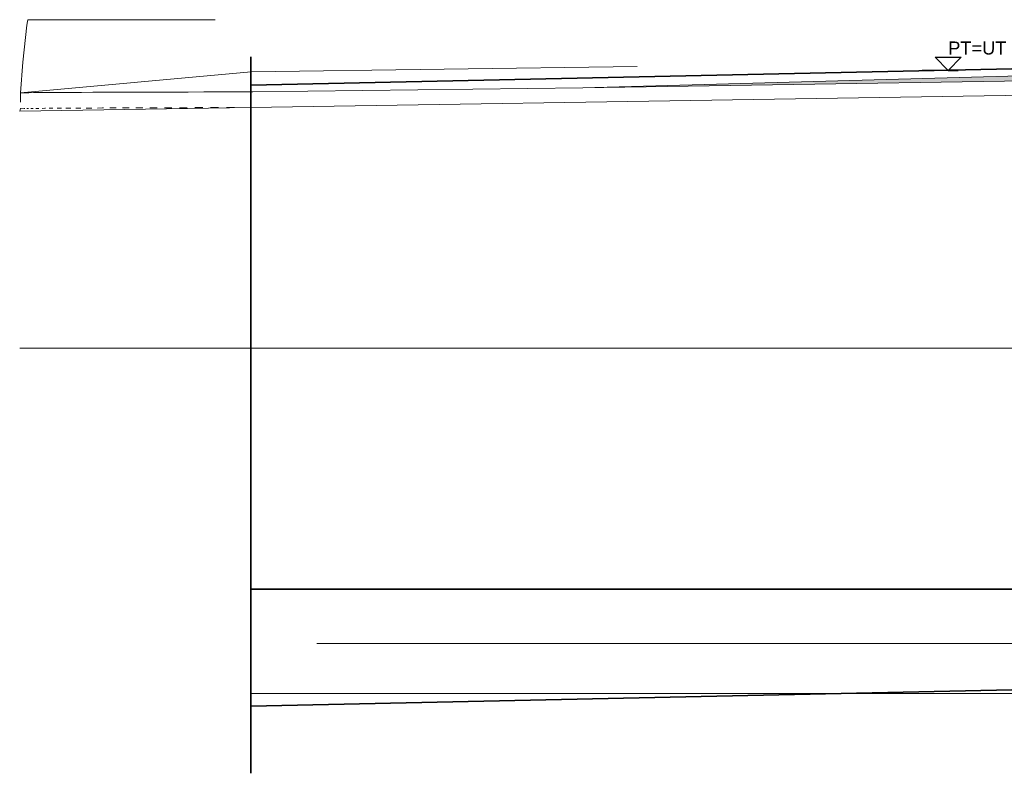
# Model space of a CAD drawing. Header units: millimetres. Extents: x 126830 to 197420, y -10585 to 21156.
# Tile 57 of 100: x 169798 to 179244, y 1167 to 8394. Entities that reach past the tile are written whole.
import ezdxf

# ---------------------------------------------------------------- set-up
doc = ezdxf.new("R2010")
doc.units = ezdxf.units.MM
doc.header["$MEASUREMENT"] = 0
for name, color, linetype in [('Kóty - SP', 7, 'Continuous'), ('Nové_Kóty - SP', 7, 'Continuous'), ('Situace - terén', 7, 'Continuous'), ('TZB - VZT', 7, 'Continuous')]:
    doc.layers.add(name, color=color, linetype=linetype)
doc.styles.add('GENEROVANÝ_STYL_2', font='txt')
doc.dimstyles.new('GENEROVANÝ_STYL__11', dxfattribs={"dimtxt": 100, "dimasz": 59.375, "dimexe": 0.18, "dimexo": 40, "dimgap": 0, "dimtad": 1, "dimtih": 1, "dimtoh": 1, "dimdec": 0, "dimzin": 0, "dimdsep": 46, "dimtxsty": 'GENEROVANÝ_STYL_2', "dimblk": 'ARROWHEAD_8', "dimblk1": 'ARROWHEAD_8', "dimblk2": 'ARROWHEAD_8', "dimcen": 0.09, "dimclrd": 154, "dimclre": 154, "dimclrt": 154, "dimazin": 0, "dimtfac": 1, "dimtdec": 4, "dimtmove": 0, "dimatfit": 3, "dimfxl": 1, "dimtolj": 1, "dimtzin": 0, "dimarcsym": 0})

# ---------------------------------------------------------------- blocks, each defined once
blk = doc.blocks.new('Kóta_7_2', base_point=(178705.8, 7907.9))
at = {"layer": 'Nové_Kóty - SP', "color": 1, "linetype": 'Continuous', "lineweight": 25}
for p, q in [((178705.8, 7907.9), (178580.8, 8032.9)), ((178580.8, 8032.9), (178830.8, 8032.9)), ((178830.8, 8032.9), (178705.8, 7907.9)), ((178705.8, 7907.9), (178455.8, 7907.9)), ((178705.8, 7907.9), (178799.6, 7907.9))]:
    blk.add_line(p, q, dxfattribs=at)
at = {"layer": 'Nové_Kóty - SP', "color": 1, "lineweight": 25, "insert": (178705.8, 8057.9), "char_height": 125, "attachment_point": 7, "style": 'GENEROVANÝ_STYL_2'}
blk.add_mtext('\\A1;{\\pql;\\fArial|b0|i0|c0|p38;PT=UT}', dxfattribs=at)
blk = doc.blocks.new('*D257', base_point=(40059.5, 0))
at = {"layer": 'Kóty - SP', "color": 154, "linetype": 'Continuous', "lineweight": 13}
for p, q in [((183227, 3257.1), (183192.3, 3229.6)), ((183227, 3257.1), (183254.4, 3222.4)), ((183207.3, 2932.8), (183176.2, 2964.2)), ((183207.3, 2932.8), (183238.7, 2963.9))]:
    blk.add_line(p, q, dxfattribs=at)
blk.add_arc((185880.8, 2932.8), 2673.6, 173.03375, 180, dxfattribs=at)
at = {"layer": 'Kóty - SP', "color": 154, "lineweight": 13, "insert": (182791.5, 3051.3), "char_height": 100, "attachment_point": 7, "style": 'GENEROVANÝ_STYL_2'}
blk.add_mtext('\\A1;{\\pql;\\fArial|b0|i0|c0|p38;6,97°}', dxfattribs=at)
blk = doc.blocks.new('ARROWHEAD_8')
at = {"color": 0, "linetype": 'Continuous', "lineweight": 0}
blk.add_line((0, 0), (-1, 0), dxfattribs=at)
at = {"color": 0, "linetype": 'Continuous', "lineweight": 0, "flags": 128}
blk.add_lwpolyline([(-0.525, 0.525), (0, 0), (-0.525, -0.525)], dxfattribs=at)

msp = doc.modelspace()

# ---------------------------------------------------------------- hatches: boundary and pattern name
at = {"layer": 'Situace - terén', "linetype": 'Continuous', "lineweight": 0}
msp.add_hatch(color=255, dxfattribs=at).paths.add_polyline_path([(183122.4, 7958.9), (175199.5, 7741.4), (187333.2, 7932), (187333.2, 8032.2), (185879.9, 8025.9), (185880.8, 7923.7), (185628.4, 7923.7), (185079.3, 7989.6), (184847.6, 7985.9), (184847, 7986)])

# ---------------------------------------------------------------- linework, layer by layer
at = {"layer": 'Situace - terén', "color": 7, "linetype": 'Continuous', "lineweight": 13}
for p, q in [((169866.2, 8342.3), (169829.3, 7986.6)), ((169873.7, 8376.7), (169866.2, 8342.3)), ((169877.6, 8393.6), (169873.7, 8376.7)), ((171673.2, 8393.6), (169877.6, 8393.6)), ((169829.3, 7986.6), (169806.9, 7692.2)), ((175721, 7945), (172018.7, 7893.6)), ((169804.5, 7692), (172018.7, 7893.6)), ((172019.1, 7897.1), (172018.7, 7893.6)), ((187333.2, 7793.3), (169798.1, 7517.9)), ((169804.5, 7692), (169809.9, 7692.3)), ((169804.5, 7692), (169804.5, 7602.8)), ((169809.9, 7692.3), (169825.4, 7692.7)), ((169825.4, 7692.7), (169850.8, 7693.1)), ((169850.8, 7693.1), (169886.1, 7693.5)), ((169886.1, 7693.5), (169931.1, 7693.9)), ((169931.1, 7693.9), (169985.6, 7694.3)), ((169985.6, 7694.3), (170049.5, 7694.8)), ((170049.5, 7694.8), (170122.4, 7695.2)), ((170122.4, 7695.2), (170204.1, 7695.7)), ((170204.1, 7695.7), (170294.2, 7696.1)), ((170294.2, 7696.1), (170392.4, 7696.6)), ((170392.4, 7696.6), (170498.3, 7697.1)), ((170498.3, 7697.1), (170611.4, 7697.5)), ((170611.4, 7697.5), (170731.4, 7698)), ((170731.4, 7698), (170857.6, 7698.4)), ((170857.6, 7698.4), (170989.7, 7698.9)), ((170989.7, 7698.9), (171127.1, 7699.3)), ((171127.1, 7699.3), (171269.1, 7699.7)), ((171269.1, 7699.7), (171415.4, 7700.2)), ((171415.4, 7700.2), (171565.2, 7700.6)), ((171565.2, 7700.6), (171717.9, 7700.9)), ((171717.9, 7700.9), (171873, 7701.3)), ((171873, 7701.3), (172036.1, 7701.7)), ((172036.1, 7701.7), (175199.5, 7741.4)), ((169798.1, 7517.9), (169806.5, 7540.9)), ((169806.8, 7540.9), (169808.4, 7541.1)), ((169809.5, 7541.1), (169808.4, 7541.1)), ((169822.3, 7541.5), (169816.5, 7541.3)), ((169824.2, 7541.5), (169822.3, 7541.5)), ((169846.2, 7541.9), (169836.1, 7541.8)), ((169848.8, 7542), (169846.2, 7541.9)), ((169880, 7542.4), (169865.7, 7542.2)), ((169883.3, 7542.4), (169880, 7542.4)), ((169923.5, 7542.8), (169905.1, 7542.7)), ((169927.6, 7542.9), (169923.5, 7542.8)), ((169976.5, 7543.3), (169954.1, 7543.1)), ((169981.4, 7543.4), (169976.5, 7543.3)), ((170038.9, 7543.8), (170012.6, 7543.6)), ((170044.5, 7543.8), (170038.9, 7543.8)), ((170110.5, 7544.3), (170080.3, 7544.1)), ((170116.7, 7544.3), (170110.5, 7544.3)), ((170190.8, 7544.8), (170156.9, 7544.6)), ((170197.7, 7544.9), (170190.8, 7544.8)), ((170279.7, 7545.3), (170242.1, 7545.1)), ((170287.2, 7545.4), (170279.7, 7545.3)), ((170376.6, 7545.8), (170335.7, 7545.6)), ((170384.8, 7545.9), (170376.6, 7545.8)), ((170481.4, 7546.4), (170437.1, 7546.1)), ((170490.1, 7546.4), (170481.4, 7546.4)), ((170593.4, 7546.9), (170546.1, 7546.7)), ((170602.6, 7546.9), (170593.4, 7546.9)), ((170712.3, 7547.4), (170662.1, 7547.2)), ((170722.1, 7547.4), (170712.3, 7547.4)), ((170837.7, 7547.9), (170784.7, 7547.7)), ((170847.8, 7547.9), (170837.7, 7547.9)), ((170968.9, 7548.4), (170913.4, 7548.2)), ((170979.5, 7548.4), (170968.9, 7548.4)), ((171105.4, 7548.9), (171047.7, 7548.7)), ((171116.4, 7548.9), (171105.4, 7548.9)), ((171246.8, 7549.4), (171187.1, 7549.2)), ((171258.1, 7549.4), (171246.8, 7549.4)), ((171392.4, 7549.9), (171330.9, 7549.7)), ((171404, 7549.9), (171392.4, 7549.9)), ((171541.7, 7550.3), (171478.6, 7550.1)), ((171553.5, 7550.4), (171541.7, 7550.3)), ((171694, 7550.8), (171629.7, 7550.6)), ((171706, 7550.8), (171694, 7550.8)), ((171848.8, 7551.2), (171783.4, 7551)), ((171858.6, 7551.2), (171848.8, 7551.2)), ((169798.1, 5243.6), (187333.2, 5243.6))]:
    msp.add_line(p, q, dxfattribs=at)
at = {"layer": 'Situace - terén', "color": 8, "linetype": 'Continuous', "lineweight": 13, "flags": 128}
msp.add_lwpolyline([(183122.4, 7958.9), (175199.5, 7741.4), (187333.2, 7932), (187333.2, 8032.2), (185879.9, 8025.9), (185880.8, 7923.7), (185628.4, 7923.7), (185079.3, 7989.6), (184847.6, 7985.9), (184847, 7986)], close=True, dxfattribs=at)
at = {"layer": 'TZB - VZT', "color": 142, "linetype": 'Continuous', "lineweight": 35, "true_color": 0x0080c0}
msp.add_line((172016.8, 7764.6), (186388.5, 8074.5), dxfattribs=at)
at = {"layer": 'TZB - VZT', "color": 7, "linetype": 'Continuous', "lineweight": 35}
for p, q in [((172016.8, 8038), (172016.8, 1166.7)), ((172013.6, 2932.8), (185880.8, 2932.8)), ((172016.8, 1810.4), (189636.9, 2190.4))]:
    msp.add_line(p, q, dxfattribs=at)
at = {"layer": 'TZB - VZT', "color": 151, "linetype": 'Continuous', "lineweight": 20, "true_color": 0x80c2ff}
msp.add_line((184964.5, 2410.4), (172648.4, 2410.4), dxfattribs=at)
at = {"layer": 'TZB - VZT', "color": 21, "linetype": 'Continuous', "lineweight": 20, "true_color": 0xff9955}
msp.add_line((172016.8, 1930.4), (189636.9, 1930.4), dxfattribs=at)

# ---------------------------------------------------------------- block references
at = {"layer": 'Nové_Kóty - SP', "color": 1, "linetype": 'Continuous', "lineweight": 25}
msp.add_blockref('Kóta_7_2', (178705.8, 7907.9), dxfattribs=at)

# ---------------------------------------------------------------- dimensions: what is measured, and where the dimension line sits
at = {"layer": 'Kóty - SP', "color": 154, "linetype": 'Continuous', "lineweight": 13}
dim = msp.add_angular_dim_3p(base=(183212.2, 3095.2), center=(185880.8, 2932.8), p1=(182888.6, 3298.4), p2=(172013.6, 2932.8), dimstyle='GENEROVANÝ_STYL__11', dxfattribs=at)
dim.commit()
dim.dimension.update_dxf_attribs({"geometry": '*D257', "text_midpoint": (182948.2, 3101.3), "dimtype": 165})

doc.saveas('drawing.dxf')
